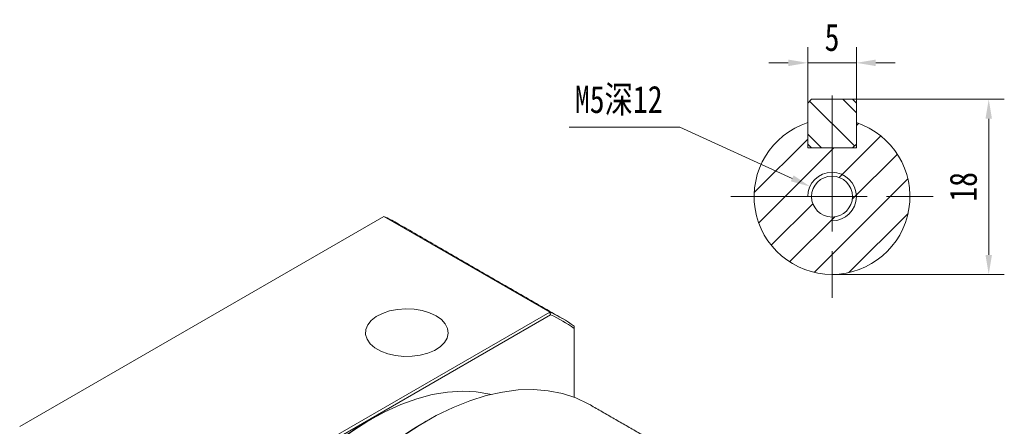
# Model space of a CAD drawing. Header units: millimetres. Extents: x -72 to 472, y -56 to 329.
# Tile 4 of 6: x 179 to 280, y 134 to 175. Entities that reach past the tile are written whole.
import ezdxf

# ---------------------------------------------------------------- set-up
doc = ezdxf.new("R2010")
doc.units = ezdxf.units.MM
doc.header["$LTSCALE"] = 8
doc.linetypes.add('CENTER', pattern=[2, 1.25, -0.25, 0.25, -0.25])
doc.layers.get('0').update_dxf_attribs({"lineweight": 18})
doc.layers.add('3中心线层', color=1, linetype='CENTER', lineweight=18)
doc.layers.add('5剖面线层', color=2, linetype='Continuous', lineweight=18)
doc.styles.add('TH_GBDIM', font='txt', dxfattribs={"width": 0.8})
doc.dimstyles.new('TH_GBDIM', dxfattribs={"dimscale": 0.8, "dimtxt": 3.5, "dimasz": 2.5, "dimexe": 2, "dimexo": 0, "dimgap": 1.5, "dimtad": 1, "dimdec": 1, "dimdsep": 46, "dimtxsty": 'TH_GBDIM', "dimcen": 2.5, "dimdle": 5, "dimclrd": 4, "dimclre": 4, "dimclrt": 3, "dimadec": 0, "dimazin": 0, "dimtfac": 0.714286, "dimtdec": 1, "dimtmove": 0, "dimatfit": 3, "dimfxl": 1, "dimtolj": 1, "dimarcsym": 0})

# ---------------------------------------------------------------- blocks, each defined once
blk = doc.blocks.new('*X20')
at = {"transparency": 16777216}
blk.add_hatch(color=4, dxfattribs=at).paths.add_polyline_path([(258.73, 159.46), (258.45, 158.85), (260.41, 158.32)], flags=0)
at = {"color": 4, "transparency": 16777216}
for p, q in [((235.69, 164.42), (247.06, 164.42)), ((247.06, 164.42), (258.59, 159.15)), ((262.68, 155.28), (262.68, 159.28)), ((260.68, 157.28), (264.68, 157.28))]:
    blk.add_line(p, q, dxfattribs=at)
at = {"color": 3, "transparency": 16777216, "insert": (240.77, 167.13), "char_height": 2.8, "width": 18.6418, "attachment_point": 5, "style": 'TH_GBDIM'}
blk.add_mtext('M5深12', dxfattribs=at)
blk = doc.blocks.new('*X21')
at = {"transparency": 16777216}
for points in [[(278.45, 165.28), (279.11, 165.28), (278.78, 167.28)], [(278.45, 151.28), (279.11, 151.28), (278.78, 149.28)]]:
    blk.add_hatch(color=4, dxfattribs=at).paths.add_polyline_path(points, flags=0)
at = {"color": 4, "transparency": 16777216}
for p, q in [((264.78, 167.28), (280.38, 167.28)), ((278.78, 151.28), (278.78, 165.28)), ((262.68, 149.28), (280.38, 149.28))]:
    blk.add_line(p, q, dxfattribs=at)
at = {"color": 3, "transparency": 16777216, "insert": (276.18, 158.28), "char_height": 2.8, "width": 5.5067, "attachment_point": 5, "rotation": 90, "style": 'TH_GBDIM'}
blk.add_mtext('18', dxfattribs=at)
blk = doc.blocks.new('*X22')
at = {"transparency": 16777216}
for points in [[(258.18, 171.36), (258.18, 170.69), (260.18, 171.03)], [(267.18, 171.36), (267.18, 170.69), (265.18, 171.03)]]:
    blk.add_hatch(color=4, dxfattribs=at).paths.add_polyline_path(points, flags=0)
at = {"color": 4, "transparency": 16777216}
for p, q in [((260.18, 166.88), (260.18, 172.63)), ((265.18, 166.88), (265.18, 172.63)), ((258.18, 171.03), (256.18, 171.03)), ((265.18, 171.03), (260.18, 171.03)), ((267.18, 171.03), (269.18, 171.03))]:
    blk.add_line(p, q, dxfattribs=at)
at = {"color": 3, "transparency": 16777216, "insert": (262.68, 173.63), "char_height": 2.8, "width": 2.4142, "attachment_point": 5, "style": 'TH_GBDIM'}
blk.add_mtext('5', dxfattribs=at)

msp = doc.modelspace()

# ---------------------------------------------------------------- hatches: boundary and pattern name
at = {"layer": '5剖面线层'}
h = msp.add_hatch(dxfattribs=at)
h.set_pattern_fill('ANSI31', color=256, style=0, pattern_type=0)
h.set_pattern_definition([(135, (0, 0), (-1.796051, -1.796051), [])])
h.paths.add_polyline_path([(265.18, 166.88), (264.78, 167.28), (262.68, 167.28), (262.68, 162.28), (264.78, 162.28), (265.18, 162.68)], flags=0)
h.paths.add_polyline_path([(260.18, 162.68), (260.58, 162.28), (262.68, 162.28), (262.68, 167.28), (260.58, 167.28), (260.18, 166.88)], flags=0)
h = msp.add_hatch(dxfattribs=at)
h.set_pattern_fill('ANSI31', color=256, style=0, pattern_type=0)
h.set_pattern_definition([(45, (0, 0), (-1.796051, 1.796051), [])])
edge = h.paths.add_edge_path(flags=0)
edge.add_line((265.18, 164.88), (265.18, 162.68))
edge.add_line((265.18, 162.68), (265.18, 162.28))
edge.add_line((265.18, 162.28), (264.78, 162.28))
edge.add_line((264.78, 162.28), (262.68, 162.28))
edge.add_line((262.68, 162.28), (262.68, 159.78))
edge.add_arc((262.68, 157.28), 2.5, 0, 90, ccw=False)
edge.add_line((265.18, 157.28), (270.68, 157.28))
edge.add_arc((262.68, 157.28), 8, 0, 71.79)
edge = h.paths.add_edge_path(flags=0)
edge.add_line((270.68, 157.28), (265.18, 157.28))
edge.add_arc((262.68, 157.28), 2.5, 270, 360, ccw=False)
edge.add_line((262.68, 154.78), (262.68, 149.28))
edge.add_arc((262.68, 157.28), 8, 270, 360)
edge = h.paths.add_edge_path(flags=0)
edge.add_arc((262.68, 157.28), 2.5, 180, 270, ccw=False)
edge.add_line((260.18, 157.28), (254.68, 157.28))
edge.add_arc((262.68, 157.28), 8, 180, 270)
edge.add_line((262.68, 149.28), (262.68, 154.78))
edge = h.paths.add_edge_path(flags=0)
edge.add_line((262.68, 162.28), (260.58, 162.28))
edge.add_line((260.58, 162.28), (260.18, 162.28))
edge.add_line((260.18, 162.28), (260.18, 162.68))
edge.add_line((260.18, 162.68), (260.18, 164.88))
edge.add_arc((262.68, 157.28), 8, 108.21, 180)
edge.add_line((254.68, 157.28), (260.58, 157.28))
edge.add_arc((262.68, 157.28), 2.1, 90, 180, ccw=False)
edge.add_line((262.68, 159.38), (262.68, 162.28))
edge = h.paths.add_edge_path(flags=0)
edge.add_line((265.18, 157.28), (264.78, 157.28))
edge.add_arc((262.68, 157.28), 2.1, 270, 360, ccw=False)
edge.add_line((262.68, 155.18), (262.68, 154.78))
edge.add_arc((262.68, 157.28), 2.5, 270, 360)
edge = h.paths.add_edge_path(flags=0)
edge.add_arc((262.68, 157.28), 2.1, 180, 270, ccw=False)
edge.add_line((260.58, 157.28), (260.18, 157.28))
edge.add_arc((262.68, 157.28), 2.5, 180, 270)
edge.add_line((262.68, 154.78), (262.68, 155.18))
edge = h.paths.add_edge_path(flags=0)
edge.add_line((262.68, 159.78), (262.68, 159.38))
edge.add_arc((262.68, 157.28), 2.1, 0, 90, ccw=False)
edge.add_line((264.78, 157.28), (265.18, 157.28))
edge.add_arc((262.68, 157.28), 2.5, 0, 90)

# ---------------------------------------------------------------- linework, layer by layer
for p, q in [((260.58, 167.28), (260.18, 166.88)), ((260.58, 167.28), (264.78, 167.28)), ((264.78, 167.28), (265.18, 166.88)), ((260.18, 166.88), (260.18, 162.68)), ((265.18, 166.88), (265.18, 162.68)), ((260.58, 162.28), (260.18, 162.68)), ((260.18, 162.68), (260.18, 162.28)), ((260.18, 162.28), (260.58, 162.28)), ((260.58, 162.28), (264.78, 162.28)), ((265.18, 162.68), (264.78, 162.28)), ((264.78, 162.28), (265.18, 162.28)), ((265.18, 162.28), (265.18, 162.68))]:
    msp.add_line(p, q)
at = {"color": 7, "linetype": 'Continuous', "lineweight": 15}
for p, q in [((216.64, 155.24), (179.22, 133.64)), ((233.68, 145.4), (216.64, 155.24)), ((196.26, 123.8), (233.68, 145.4)), ((233.77, 145.12), (196.46, 123.59)), ((236.18, 143.95), (236.18, 143.73)), ((236.18, 136.65), (236.18, 143.73))]:
    msp.add_line(p, q, dxfattribs=at)
for points in [[(222.01, 145.03), (221.34, 145.34), (220.58, 145.57), (219.75, 145.71), (218.89, 145.75), (218.04, 145.68), (217.23, 145.52), (216.49, 145.27), (215.85, 144.94), (215.34, 144.54), (214.98, 144.09), (214.78, 143.6), (214.76, 143.11), (214.91, 142.62), (215.23, 142.16), (215.71, 141.74), (216.31, 141.39), (217.03, 141.12), (217.83, 140.94), (218.68, 140.85), (219.54, 140.86), (220.38, 140.97), (221.16, 141.18), (221.85, 141.47), (222.43, 141.84), (222.86, 142.27), (223.14, 142.74), (223.25, 143.23), (223.18, 143.73), (222.95, 144.2), (222.55, 144.64), (222.01, 145.03)], [(227.67, 136.95), (227.52, 136.98), (226.13, 137.22), (224.68, 137.28), (223.17, 137.19), (221.61, 136.92), (220.01, 136.5), (218.39, 135.91), (216.74, 135.16), (215.09, 134.26), (213.44, 133.21), (211.8, 132.02), (210.18, 130.7), (208.6, 129.25), (207.05, 127.68)], [(237.85, 135.86), (237.64, 135.98), (236.35, 136.59), (234.98, 137.03), (233.53, 137.32), (232.02, 137.44), (230.44, 137.4), (228.82, 137.19), (227.16, 136.82), (225.46, 136.29), (223.74, 135.6), (222, 134.76), (220.26, 133.76), (218.53, 132.63), (216.8, 131.35), (215.1, 129.95), (213.43, 128.42), (211.8, 126.77)]]:
    msp.add_lwpolyline(points, dxfattribs=at)
msp.add_circle((262.68, 157.28), 2.1)
msp.add_arc((262.68, 157.28), 8, 108.21, 71.79)
at = {"color": 4}
msp.add_arc((262.68, 157.28), 2.5, 270, 180, dxfattribs=at)
at = {"color": 7, "linetype": 'Continuous', "lineweight": 15}
for centre, radius, start, end in [((211.24, 142.99), 13.38, 60.0075, 66.2042), ((228.29, 133.17), 13.37, 53.7823, 66.2069), ((228.36, 132.97), 13.3, 53.9701, 66.0192), ((233.37, 103.41), 35.86, 120.6142, 137.5768), ((241.37, 99.27), 40.44, 120.6364, 137.285)]:
    msp.add_arc(centre, radius, start, end, dxfattribs=at)
for points in [[(234.97, 144.74), (217.93, 154.58)], [(233.77, 145.12), (233.68, 145.4)], [(247.68, 130.19), (237.85, 135.86)], [(215.32, 134.39), (215.11, 134.27)], [(220.98, 134.19), (220.76, 134.07)]]:
    msp.add_open_spline(points, degree=1, dxfattribs=at)
at = {"layer": '3中心线层'}
for p, q in [((262.68, 167.68), (262.68, 146.88)), ((252.28, 157.28), (273.08, 157.28))]:
    msp.add_line(p, q, dxfattribs=at)

# ---------------------------------------------------------------- dimensions: what is measured, and where the dimension line sits
dim = msp.add_linear_dim(base=(260.18, 171.03), p1=(265.18, 166.88), p2=(260.18, 166.88), dimstyle='TH_GBDIM', override={"dimsah": 1, "dimtzin": 0})
dim.commit()
dim.dimension.update_dxf_attribs({"geometry": '*X22', "text_midpoint": (262.68, 173.63)})
dim = msp.add_diameter_dim_2p(p1=(264.96, 156.24), p2=(260.41, 158.32), text='M5深12', dimstyle='TH_GBDIM', override={"dimtih": 1, "dimtoh": 1, "dimpost": '%%C<>', "dimsah": 1, "dimtofl": 0, "dimtzin": 0})
dim.commit()
dim.dimension.update_dxf_attribs({"geometry": '*X20', "text_midpoint": (247.06, 164.42), "dimtype": 163})
dim = msp.add_linear_dim(base=(278.78, 167.28), p1=(262.68, 149.28), p2=(264.78, 167.28), angle=90, dimstyle='TH_GBDIM', override={"dimsah": 1, "dimtzin": 0})
dim.commit()
dim.dimension.update_dxf_attribs({"geometry": '*X21', "text_midpoint": (276.18, 158.28)})

doc.saveas('drawing.dxf')
